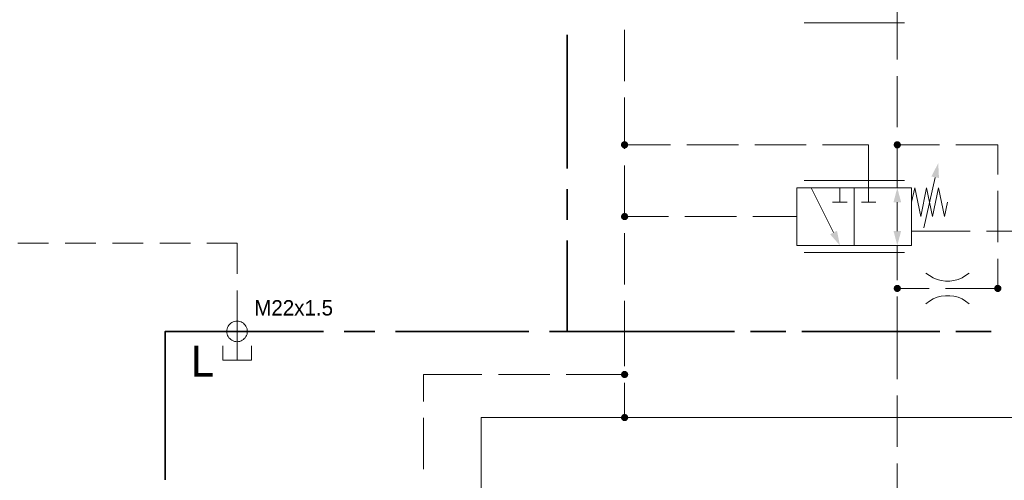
# Model space of a CAD drawing. Header units: millimetres. Extents: x 0 to 203, y 0 to 47.
# Tile 19 of 196: x 14.36 to 18.13, y 8.44 to 10.21. Entities that reach past the tile are written whole.
import ezdxf

# ---------------------------------------------------------------- set-up
doc = ezdxf.new("R2010")
doc.units = ezdxf.units.MM
for name, color, linetype in [('PDF_Geomertry', 7, 'Continuous'), ('PDF_Solid Fills', 7, 'Continuous'), ('PDF_Text', 7, 'Continuous')]:
    doc.layers.add(name, color=color, linetype=linetype)
doc.styles.add('PDF Arial', font='txt')

msp = doc.modelspace()

# ---------------------------------------------------------------- hatches: boundary and pattern name
at = {"layer": 'PDF_Solid Fills', "transparency": 33554559}
for points in [[(16.6751, 9.7271), (16.664, 9.7354), (16.6654, 9.7368)], [(16.6751, 9.7271), (16.6654, 9.7368), (16.6668, 9.7374)], [(16.6751, 9.7271), (16.6668, 9.7374), (16.6682, 9.7388)], [(16.6751, 9.7271), (16.6682, 9.7388), (16.6696, 9.7396)], [(16.6751, 9.7271), (16.6696, 9.7396), (16.6715, 9.7401)], [(16.6751, 9.7271), (16.6715, 9.7401), (16.6729, 9.7401)], [(16.6751, 9.7271), (16.6729, 9.7401), (16.6751, 9.7401)], [(16.6751, 9.7271), (16.6785, 9.7401), (16.6799, 9.7396)], [(16.6751, 9.7271), (16.6765, 9.7401), (16.6785, 9.7401)], [(16.6751, 9.7271), (16.6751, 9.7401), (16.6765, 9.7401)], [(16.6751, 9.7271), (16.6799, 9.7396), (16.6821, 9.7388)], [(16.6751, 9.7271), (16.6821, 9.7388), (16.6835, 9.7374)], [(16.6751, 9.7271), (16.6835, 9.7374), (16.6849, 9.7368)], [(16.6751, 9.7271), (16.6849, 9.7368), (16.6863, 9.7354)], [(17.7201, 9.7271), (17.709, 9.7354), (17.7104, 9.7368)], [(17.7201, 9.7271), (17.7104, 9.7368), (17.7118, 9.7374)], [(17.7201, 9.7271), (17.7118, 9.7374), (17.7132, 9.7388)], [(17.7201, 9.7271), (17.7132, 9.7388), (17.7146, 9.7396)], [(17.7201, 9.7271), (17.7146, 9.7396), (17.7168, 9.7401)], [(17.7201, 9.7271), (17.7168, 9.7401), (17.7182, 9.7401)], [(17.7201, 9.7271), (17.7182, 9.7401), (17.7201, 9.7401)], [(17.7201, 9.7271), (17.7238, 9.7401), (17.7257, 9.7396)], [(17.7201, 9.7271), (17.7224, 9.7401), (17.7238, 9.7401)], [(17.7201, 9.7271), (17.7201, 9.7401), (17.7224, 9.7401)], [(17.7201, 9.7271), (17.7257, 9.7396), (17.7271, 9.7388)], [(17.7201, 9.7271), (17.7271, 9.7388), (17.7285, 9.7374)], [(17.7201, 9.7271), (17.7285, 9.7374), (17.7299, 9.7368)], [(17.7201, 9.7271), (17.7299, 9.7368), (17.7312, 9.7354)], [(16.6751, 9.7271), (16.6613, 9.7285), (16.6618, 9.7304)], [(16.6751, 9.7271), (16.6613, 9.7271), (16.6613, 9.7285)], [(16.6751, 9.7271), (16.6613, 9.7249), (16.6613, 9.7271)], [(16.6751, 9.7271), (16.6618, 9.7229), (16.6613, 9.7249)], [(16.6751, 9.7271), (16.6618, 9.7304), (16.6626, 9.7318)], [(16.6751, 9.7271), (16.6626, 9.7215), (16.6618, 9.7229)], [(16.6751, 9.7271), (16.6626, 9.7318), (16.6632, 9.734)], [(16.6751, 9.7271), (16.6632, 9.7201), (16.6626, 9.7215)], [(16.6751, 9.7271), (16.6632, 9.734), (16.664, 9.7354)], [(16.6751, 9.7271), (16.664, 9.7188), (16.6632, 9.7201)], [(16.6751, 9.7271), (16.6654, 9.7174), (16.664, 9.7188)], [(16.6751, 9.7271), (16.6668, 9.716), (16.6654, 9.7174)], [(16.6751, 9.7271), (16.6682, 9.7146), (16.6668, 9.716)], [(16.6751, 9.7271), (16.6696, 9.7138), (16.6682, 9.7146)], [(16.6751, 9.7271), (16.6715, 9.7132), (16.6696, 9.7138)], [(16.6751, 9.7271), (16.6729, 9.7132), (16.6715, 9.7132)], [(16.6751, 9.7271), (16.6751, 9.7132), (16.6729, 9.7132)], [(16.6751, 9.7271), (16.6863, 9.7354), (16.6868, 9.734)], [(16.6751, 9.7271), (16.6868, 9.734), (16.6876, 9.7318)], [(16.6751, 9.7271), (16.6876, 9.7318), (16.6882, 9.7304)], [(16.6751, 9.7271), (16.6882, 9.7304), (16.689, 9.7285)], [(16.6751, 9.7271), (16.689, 9.7285), (16.689, 9.7271)], [(16.6751, 9.7271), (16.6765, 9.7132), (16.6751, 9.7132)], [(16.6751, 9.7271), (16.6785, 9.7132), (16.6765, 9.7132)], [(16.6751, 9.7271), (16.6799, 9.7138), (16.6785, 9.7132)], [(16.6751, 9.7271), (16.6821, 9.7146), (16.6799, 9.7138)], [(16.6751, 9.7271), (16.6835, 9.716), (16.6821, 9.7146)], [(16.6751, 9.7271), (16.6849, 9.7174), (16.6835, 9.716)], [(16.6751, 9.7271), (16.6863, 9.7188), (16.6849, 9.7174)], [(16.6751, 9.7271), (16.6868, 9.7201), (16.6863, 9.7188)], [(16.6751, 9.7271), (16.6876, 9.7215), (16.6868, 9.7201)], [(16.6751, 9.7271), (16.6882, 9.7229), (16.6876, 9.7215)], [(16.6751, 9.7271), (16.689, 9.7249), (16.6882, 9.7229)], [(16.6751, 9.7271), (16.689, 9.7271), (16.689, 9.7249)], [(17.7201, 9.7271), (17.7063, 9.7285), (17.7071, 9.7304)], [(17.7201, 9.7271), (17.7063, 9.7271), (17.7063, 9.7285)], [(17.7201, 9.7271), (17.7063, 9.7249), (17.7063, 9.7271)], [(17.7201, 9.7271), (17.7071, 9.7229), (17.7063, 9.7249)], [(17.7201, 9.7271), (17.7071, 9.7304), (17.7076, 9.7318)], [(17.7201, 9.7271), (17.7076, 9.7215), (17.7071, 9.7229)], [(17.7201, 9.7271), (17.7076, 9.7318), (17.7085, 9.734)], [(17.7201, 9.7271), (17.7085, 9.7201), (17.7076, 9.7215)], [(17.7201, 9.7271), (17.7085, 9.734), (17.709, 9.7354)], [(17.7201, 9.7271), (17.709, 9.7188), (17.7085, 9.7201)], [(17.7201, 9.7271), (17.7104, 9.7174), (17.709, 9.7188)], [(17.7201, 9.7271), (17.7118, 9.716), (17.7104, 9.7174)], [(17.7201, 9.7271), (17.7132, 9.7146), (17.7118, 9.716)], [(17.7201, 9.7271), (17.7146, 9.7138), (17.7132, 9.7146)], [(17.7201, 9.7271), (17.7168, 9.7132), (17.7146, 9.7138)], [(17.7201, 9.7271), (17.7182, 9.7132), (17.7168, 9.7132)], [(17.7201, 9.7271), (17.7201, 9.7132), (17.7182, 9.7132)], [(17.7201, 9.7271), (17.7312, 9.7354), (17.7321, 9.734)], [(17.7201, 9.7271), (17.7321, 9.734), (17.7326, 9.7318)], [(17.7201, 9.7271), (17.7326, 9.7318), (17.7335, 9.7304)], [(17.7201, 9.7271), (17.7335, 9.7304), (17.734, 9.7285)], [(17.7201, 9.7271), (17.734, 9.7285), (17.734, 9.7271)], [(17.7201, 9.7271), (17.7224, 9.7132), (17.7201, 9.7132)], [(17.7201, 9.7271), (17.7238, 9.7132), (17.7224, 9.7132)], [(17.7201, 9.7271), (17.7257, 9.7138), (17.7238, 9.7132)], [(17.7201, 9.7271), (17.7271, 9.7146), (17.7257, 9.7138)], [(17.7201, 9.7271), (17.7285, 9.716), (17.7271, 9.7146)], [(17.7201, 9.7271), (17.7299, 9.7174), (17.7285, 9.716)], [(17.7201, 9.7271), (17.7312, 9.7188), (17.7299, 9.7174)], [(17.7201, 9.7271), (17.7321, 9.7201), (17.7312, 9.7188)], [(17.7201, 9.7271), (17.7326, 9.7215), (17.7321, 9.7201)], [(17.7201, 9.7271), (17.7335, 9.7229), (17.7326, 9.7215)], [(17.7201, 9.7271), (17.734, 9.7249), (17.7335, 9.7229)], [(17.7201, 9.7271), (17.734, 9.7271), (17.734, 9.7249)], [(16.6751, 9.4521), (16.6613, 9.4535), (16.6618, 9.4554)], [(16.6751, 9.4521), (16.6613, 9.4521), (16.6613, 9.4535)], [(16.6751, 9.4521), (16.6613, 9.4499), (16.6613, 9.4521)], [(16.6751, 9.4521), (16.6618, 9.4479), (16.6613, 9.4499)], [(16.6751, 9.4521), (16.6618, 9.4554), (16.6626, 9.4568)], [(16.6751, 9.4521), (16.6626, 9.4465), (16.6618, 9.4479)], [(16.6751, 9.4521), (16.6626, 9.4568), (16.6632, 9.4582)], [(16.6751, 9.4521), (16.6632, 9.4451), (16.6626, 9.4465)], [(16.6751, 9.4521), (16.6632, 9.4582), (16.664, 9.4604)], [(16.6751, 9.4521), (16.664, 9.4429), (16.6632, 9.4451)], [(16.6751, 9.4521), (16.664, 9.4604), (16.6654, 9.4618)], [(16.6751, 9.4521), (16.6654, 9.4424), (16.664, 9.4429)], [(16.6751, 9.4521), (16.6654, 9.4618), (16.6668, 9.4624)], [(16.6751, 9.4521), (16.6668, 9.441), (16.6654, 9.4424)], [(16.6751, 9.4521), (16.6668, 9.4624), (16.6682, 9.4638)], [(16.6751, 9.4521), (16.6682, 9.4396), (16.6668, 9.441)], [(16.6751, 9.4521), (16.6682, 9.4638), (16.6696, 9.4646)], [(16.6751, 9.4521), (16.6696, 9.4388), (16.6682, 9.4396)], [(16.6751, 9.4521), (16.6696, 9.4646), (16.6715, 9.4651)], [(16.6751, 9.4521), (16.6715, 9.4382), (16.6696, 9.4388)], [(16.6751, 9.4521), (16.6715, 9.4651), (16.6729, 9.4651)], [(16.6751, 9.4521), (16.6729, 9.4382), (16.6715, 9.4382)], [(16.6751, 9.4521), (16.6729, 9.4651), (16.6751, 9.4651)], [(16.6751, 9.4521), (16.6751, 9.4382), (16.6729, 9.4382)], [(16.6751, 9.4521), (16.6785, 9.4651), (16.6799, 9.4646)], [(16.6751, 9.4521), (16.6765, 9.4651), (16.6785, 9.4651)], [(16.6751, 9.4521), (16.6751, 9.4651), (16.6765, 9.4651)], [(16.6751, 9.4521), (16.6799, 9.4646), (16.6821, 9.4638)], [(16.6751, 9.4521), (16.6821, 9.4638), (16.6835, 9.4624)], [(16.6751, 9.4521), (16.6835, 9.4624), (16.6849, 9.4618)], [(16.6751, 9.4521), (16.6849, 9.4618), (16.6863, 9.4604)], [(16.6751, 9.4521), (16.6863, 9.4604), (16.6868, 9.4582)], [(16.6751, 9.4521), (16.6868, 9.4582), (16.6876, 9.4568)], [(16.6751, 9.4521), (16.6876, 9.4568), (16.6882, 9.4554)], [(16.6751, 9.4521), (16.6882, 9.4554), (16.689, 9.4535)], [(16.6751, 9.4521), (16.689, 9.4535), (16.689, 9.4521)], [(16.6751, 9.4521), (16.6765, 9.4382), (16.6751, 9.4382)], [(16.6751, 9.4521), (16.6785, 9.4382), (16.6765, 9.4382)], [(16.6751, 9.4521), (16.6799, 9.4388), (16.6785, 9.4382)], [(16.6751, 9.4521), (16.6821, 9.4396), (16.6799, 9.4388)], [(16.6751, 9.4521), (16.6835, 9.441), (16.6821, 9.4396)], [(16.6751, 9.4521), (16.6849, 9.4424), (16.6835, 9.441)], [(16.6751, 9.4521), (16.6863, 9.4429), (16.6849, 9.4424)], [(16.6751, 9.4521), (16.6868, 9.4451), (16.6863, 9.4429)], [(16.6751, 9.4521), (16.6876, 9.4465), (16.6868, 9.4451)], [(16.6751, 9.4521), (16.6882, 9.4479), (16.6876, 9.4465)], [(16.6751, 9.4521), (16.689, 9.4499), (16.6882, 9.4479)], [(16.6751, 9.4521), (16.689, 9.4521), (16.689, 9.4499)], [(17.7201, 9.1763), (17.7063, 9.1785), (17.7071, 9.1804)], [(17.7201, 9.1763), (17.7063, 9.1763), (17.7063, 9.1785)], [(17.7201, 9.1763), (17.7063, 9.1749), (17.7063, 9.1763)], [(17.7201, 9.1763), (17.7071, 9.1729), (17.7063, 9.1749)], [(17.7201, 9.1763), (17.7071, 9.1804), (17.7076, 9.1818)], [(17.7201, 9.1763), (17.7076, 9.1715), (17.7071, 9.1729)], [(17.7201, 9.1763), (17.7076, 9.1818), (17.7085, 9.1832)], [(17.7201, 9.1763), (17.7085, 9.1701), (17.7076, 9.1715)], [(17.7201, 9.1763), (17.7085, 9.1832), (17.709, 9.1854)], [(17.7201, 9.1763), (17.709, 9.1679), (17.7085, 9.1701)], [(17.7201, 9.1763), (17.709, 9.1854), (17.7104, 9.186)], [(17.7201, 9.1763), (17.7104, 9.1665), (17.709, 9.1679)], [(17.7201, 9.1763), (17.7104, 9.186), (17.7118, 9.1874)], [(17.7201, 9.1763), (17.7118, 9.166), (17.7104, 9.1665)], [(17.7201, 9.1763), (17.7118, 9.1874), (17.7132, 9.1888)], [(17.7201, 9.1763), (17.7132, 9.1646), (17.7118, 9.166)], [(17.7201, 9.1763), (17.7132, 9.1888), (17.7146, 9.1896)], [(17.7201, 9.1763), (17.7146, 9.1637), (17.7132, 9.1646)], [(17.7201, 9.1763), (17.7146, 9.1896), (17.7168, 9.1901)], [(17.7201, 9.1763), (17.7168, 9.1632), (17.7146, 9.1637)], [(17.7201, 9.1763), (17.7168, 9.1901), (17.7182, 9.1901)], [(17.7201, 9.1763), (17.7182, 9.1632), (17.7168, 9.1632)], [(17.7201, 9.1763), (17.7182, 9.1901), (17.7201, 9.1901)], [(17.7201, 9.1763), (17.7201, 9.1632), (17.7182, 9.1632)], [(17.7201, 9.1763), (17.7238, 9.1901), (17.7257, 9.1896)], [(17.7201, 9.1763), (17.7224, 9.1901), (17.7238, 9.1901)], [(17.7201, 9.1763), (17.7201, 9.1901), (17.7224, 9.1901)], [(17.7201, 9.1763), (17.7257, 9.1896), (17.7271, 9.1888)], [(17.7201, 9.1763), (17.7271, 9.1888), (17.7285, 9.1874)], [(17.7201, 9.1763), (17.7285, 9.1874), (17.7299, 9.186)], [(17.7201, 9.1763), (17.7299, 9.186), (17.7312, 9.1854)], [(17.7201, 9.1763), (17.7312, 9.1854), (17.7321, 9.1832)], [(17.7201, 9.1763), (17.7321, 9.1832), (17.7326, 9.1818)], [(17.7201, 9.1763), (17.7326, 9.1818), (17.7335, 9.1804)], [(17.7201, 9.1763), (17.7335, 9.1804), (17.734, 9.1785)], [(17.7201, 9.1763), (17.734, 9.1785), (17.734, 9.1763)], [(17.7201, 9.1763), (17.7224, 9.1632), (17.7201, 9.1632)], [(17.7201, 9.1763), (17.7238, 9.1632), (17.7224, 9.1632)], [(17.7201, 9.1763), (17.7257, 9.1637), (17.7238, 9.1632)], [(17.7201, 9.1763), (17.7271, 9.1646), (17.7257, 9.1637)], [(17.7201, 9.1763), (17.7285, 9.166), (17.7271, 9.1646)], [(17.7201, 9.1763), (17.7299, 9.1665), (17.7285, 9.166)], [(17.7201, 9.1763), (17.7312, 9.1679), (17.7299, 9.1665)], [(17.7201, 9.1763), (17.7321, 9.1701), (17.7312, 9.1679)], [(17.7201, 9.1763), (17.7326, 9.1715), (17.7321, 9.1701)], [(17.7201, 9.1763), (17.7335, 9.1729), (17.7326, 9.1715)], [(17.7201, 9.1763), (17.734, 9.1749), (17.7335, 9.1729)], [(17.7201, 9.1763), (17.734, 9.1763), (17.734, 9.1749)], [(18.1049, 9.1763), (18.0918, 9.1804), (18.0924, 9.1818)], [(18.1049, 9.1763), (18.0918, 9.1785), (18.0918, 9.1804)], [(18.1049, 9.1763), (18.0918, 9.1763), (18.0918, 9.1785)], [(18.1049, 9.1763), (18.0918, 9.1749), (18.0918, 9.1763)], [(18.1049, 9.1763), (18.0918, 9.1729), (18.0918, 9.1749)], [(18.1049, 9.1763), (18.0924, 9.1715), (18.0918, 9.1729)], [(18.1049, 9.1763), (18.0924, 9.1818), (18.0932, 9.1832)], [(18.1049, 9.1763), (18.0932, 9.1701), (18.0924, 9.1715)], [(18.1049, 9.1763), (18.0932, 9.1832), (18.0946, 9.1854)], [(18.1049, 9.1763), (18.0946, 9.1679), (18.0932, 9.1701)], [(18.1049, 9.1763), (18.0946, 9.1854), (18.0951, 9.186)], [(18.1049, 9.1763), (18.0951, 9.1665), (18.0946, 9.1679)], [(18.1049, 9.1763), (18.0951, 9.186), (18.0965, 9.1874)], [(18.1049, 9.1763), (18.0965, 9.166), (18.0951, 9.1665)], [(18.1049, 9.1763), (18.0965, 9.1874), (18.0988, 9.1888)], [(18.1049, 9.1763), (18.0988, 9.1646), (18.0965, 9.166)], [(18.1049, 9.1763), (18.0988, 9.1888), (18.1001, 9.1896)], [(18.1049, 9.1763), (18.1001, 9.1637), (18.0988, 9.1646)], [(18.1049, 9.1763), (18.1001, 9.1896), (18.1015, 9.1901)], [(18.1049, 9.1763), (18.1015, 9.1632), (18.1001, 9.1637)], [(18.1049, 9.1763), (18.1015, 9.1901), (18.1035, 9.1901)], [(18.1049, 9.1763), (18.1035, 9.1632), (18.1015, 9.1632)], [(18.1049, 9.1763), (18.1035, 9.1901), (18.1049, 9.1901)], [(18.1049, 9.1763), (18.1049, 9.1632), (18.1035, 9.1632)], [(18.1049, 9.1763), (18.109, 9.1901), (18.1104, 9.1896)], [(18.1049, 9.1763), (18.1071, 9.1901), (18.109, 9.1901)], [(18.1049, 9.1763), (18.1049, 9.1901), (18.1071, 9.1901)], [(18.1049, 9.1763), (18.1104, 9.1896), (18.1118, 9.1888)], [(18.1049, 9.1763), (18.1118, 9.1888), (18.1132, 9.1874)], [(18.1049, 9.1763), (18.1132, 9.1874), (18.1146, 9.186)], [(18.1049, 9.1763), (18.1146, 9.186), (18.116, 9.1854)], [(18.1049, 9.1763), (18.116, 9.1854), (18.1174, 9.1832)], [(18.1049, 9.1763), (18.1174, 9.1832), (18.1182, 9.1818)], [(18.1049, 9.1763), (18.1182, 9.1818), (18.1187, 9.1804)], [(18.1049, 9.1763), (18.1187, 9.1804), (18.1187, 9.1785)], [(18.1049, 9.1763), (18.1187, 9.1785), (18.1187, 9.1763)], [(18.1049, 9.1763), (18.1071, 9.1632), (18.1049, 9.1632)], [(18.1049, 9.1763), (18.109, 9.1632), (18.1071, 9.1632)], [(18.1049, 9.1763), (18.1104, 9.1637), (18.109, 9.1632)], [(18.1049, 9.1763), (18.1118, 9.1646), (18.1104, 9.1637)], [(18.1049, 9.1763), (18.1132, 9.166), (18.1118, 9.1646)], [(18.1049, 9.1763), (18.1146, 9.1665), (18.1132, 9.166)], [(18.1049, 9.1763), (18.116, 9.1679), (18.1146, 9.1665)], [(18.1049, 9.1763), (18.1174, 9.1701), (18.116, 9.1679)], [(18.1049, 9.1763), (18.1182, 9.1715), (18.1174, 9.1701)], [(18.1049, 9.1763), (18.1187, 9.1729), (18.1182, 9.1715)], [(18.1049, 9.1763), (18.1187, 9.1749), (18.1187, 9.1729)], [(18.1049, 9.1763), (18.1187, 9.1763), (18.1187, 9.1749)], [(16.6751, 8.8465), (16.6613, 8.8485), (16.6618, 8.8499)], [(16.6751, 8.8465), (16.6613, 8.8465), (16.6613, 8.8485)], [(16.6751, 8.8465), (16.6613, 8.8451), (16.6613, 8.8465)], [(16.6751, 8.8465), (16.6618, 8.8429), (16.6613, 8.8451)], [(16.6751, 8.8465), (16.6618, 8.8499), (16.6626, 8.8521)], [(16.6751, 8.8465), (16.6626, 8.8415), (16.6618, 8.8429)], [(16.6751, 8.8465), (16.6626, 8.8521), (16.6632, 8.8535)], [(16.6751, 8.8465), (16.6632, 8.8396), (16.6626, 8.8415)], [(16.6751, 8.8465), (16.6632, 8.8535), (16.664, 8.8549)], [(16.6751, 8.8465), (16.664, 8.8382), (16.6632, 8.8396)], [(16.6751, 8.8465), (16.664, 8.8549), (16.6654, 8.8563)], [(16.6751, 8.8465), (16.6654, 8.8368), (16.664, 8.8382)], [(16.6751, 8.8465), (16.6654, 8.8563), (16.6668, 8.8576)], [(16.6751, 8.8465), (16.6668, 8.8354), (16.6654, 8.8368)], [(16.6751, 8.8465), (16.6668, 8.8576), (16.6682, 8.8582)], [(16.6751, 8.8465), (16.6682, 8.8346), (16.6668, 8.8354)], [(16.6751, 8.8465), (16.6682, 8.8582), (16.6696, 8.8596)], [(16.6751, 8.8465), (16.6696, 8.834), (16.6682, 8.8346)], [(16.6751, 8.8465), (16.6696, 8.8596), (16.6715, 8.8596)], [(16.6751, 8.8465), (16.6715, 8.8332), (16.6696, 8.834)], [(16.6751, 8.8465), (16.6715, 8.8596), (16.6729, 8.8604)], [(16.6751, 8.8465), (16.6729, 8.8332), (16.6715, 8.8332)], [(16.6751, 8.8465), (16.6729, 8.8604), (16.6751, 8.8604)], [(16.6751, 8.8465), (16.6751, 8.8326), (16.6729, 8.8332)], [(16.6751, 8.8465), (16.6765, 8.8604), (16.6785, 8.8596)], [(16.6751, 8.8465), (16.6751, 8.8604), (16.6765, 8.8604)], [(16.6751, 8.8465), (16.6799, 8.8596), (16.6821, 8.8582)], [(16.6751, 8.8465), (16.6785, 8.8596), (16.6799, 8.8596)], [(16.6751, 8.8465), (16.6821, 8.8582), (16.6835, 8.8576)], [(16.6751, 8.8465), (16.6835, 8.8576), (16.6849, 8.8563)], [(16.6751, 8.8465), (16.6849, 8.8563), (16.6863, 8.8549)], [(16.6751, 8.8465), (16.6863, 8.8549), (16.6868, 8.8535)], [(16.6751, 8.8465), (16.6868, 8.8535), (16.6876, 8.8521)], [(16.6751, 8.8465), (16.6876, 8.8521), (16.6882, 8.8499)], [(16.6751, 8.8465), (16.6882, 8.8499), (16.689, 8.8485)], [(16.6751, 8.8465), (16.689, 8.8485), (16.689, 8.8465)], [(16.6751, 8.8465), (16.6765, 8.8332), (16.6751, 8.8326)], [(16.6751, 8.8465), (16.6785, 8.8332), (16.6765, 8.8332)], [(16.6751, 8.8465), (16.6799, 8.834), (16.6785, 8.8332)], [(16.6751, 8.8465), (16.6821, 8.8346), (16.6799, 8.834)], [(16.6751, 8.8465), (16.6835, 8.8354), (16.6821, 8.8346)], [(16.6751, 8.8465), (16.6849, 8.8368), (16.6835, 8.8354)], [(16.6751, 8.8465), (16.6863, 8.8382), (16.6849, 8.8368)], [(16.6751, 8.8465), (16.6868, 8.8396), (16.6863, 8.8382)], [(16.6751, 8.8465), (16.6876, 8.8415), (16.6868, 8.8396)], [(16.6751, 8.8465), (16.6882, 8.8429), (16.6876, 8.8415)], [(16.6751, 8.8465), (16.689, 8.8451), (16.6882, 8.8429)], [(16.6751, 8.8465), (16.689, 8.8465), (16.689, 8.8451)], [(16.6751, 8.6818), (16.6613, 8.6832), (16.6618, 8.6854)], [(16.6751, 8.6818), (16.6613, 8.6818), (16.6613, 8.6832)], [(16.6751, 8.6818), (16.6613, 8.6799), (16.6613, 8.6818)], [(16.6751, 8.6818), (16.6618, 8.6776), (16.6613, 8.6799)], [(16.6751, 8.6818), (16.6618, 8.6854), (16.6626, 8.6868)], [(16.6751, 8.6818), (16.6626, 8.6763), (16.6618, 8.6776)], [(16.6751, 8.6818), (16.6626, 8.6868), (16.6632, 8.6882)], [(16.6751, 8.6818), (16.6632, 8.6749), (16.6626, 8.6763)], [(16.6751, 8.6818), (16.6632, 8.6882), (16.664, 8.6901)], [(16.6751, 8.6818), (16.664, 8.6735), (16.6632, 8.6749)], [(16.6751, 8.6818), (16.664, 8.6901), (16.6654, 8.6915)], [(16.6751, 8.6818), (16.6654, 8.6721), (16.664, 8.6735)], [(16.6751, 8.6818), (16.6654, 8.6915), (16.6668, 8.6924)], [(16.6751, 8.6818), (16.6668, 8.6707), (16.6654, 8.6721)], [(16.6751, 8.6818), (16.6668, 8.6924), (16.6682, 8.6938)], [(16.6751, 8.6818), (16.6682, 8.6693), (16.6668, 8.6707)], [(16.6751, 8.6818), (16.6682, 8.6938), (16.6696, 8.6943)], [(16.6751, 8.6818), (16.6696, 8.6688), (16.6682, 8.6693)], [(16.6751, 8.6818), (16.6696, 8.6943), (16.6715, 8.6951)], [(16.6751, 8.6818), (16.6715, 8.6679), (16.6696, 8.6688)], [(16.6751, 8.6818), (16.6715, 8.6951), (16.6729, 8.6951)], [(16.6751, 8.6818), (16.6729, 8.6679), (16.6715, 8.6679)], [(16.6751, 8.6818), (16.6729, 8.6951), (16.6751, 8.6951)], [(16.6751, 8.6818), (16.6751, 8.6679), (16.6729, 8.6679)], [(16.6751, 8.6818), (16.6785, 8.6951), (16.6799, 8.6943)], [(16.6751, 8.6818), (16.6765, 8.6951), (16.6785, 8.6951)], [(16.6751, 8.6818), (16.6751, 8.6951), (16.6765, 8.6951)], [(16.6751, 8.6818), (16.6799, 8.6943), (16.6821, 8.6938)], [(16.6751, 8.6818), (16.6821, 8.6938), (16.6835, 8.6924)], [(16.6751, 8.6818), (16.6835, 8.6924), (16.6849, 8.6915)], [(16.6751, 8.6818), (16.6849, 8.6915), (16.6863, 8.6901)], [(16.6751, 8.6818), (16.6863, 8.6901), (16.6868, 8.6882)], [(16.6751, 8.6818), (16.6868, 8.6882), (16.6876, 8.6868)], [(16.6751, 8.6818), (16.6876, 8.6868), (16.6882, 8.6854)], [(16.6751, 8.6818), (16.6882, 8.6854), (16.689, 8.6832)], [(16.6751, 8.6818), (16.689, 8.6832), (16.689, 8.6818)], [(16.6751, 8.6818), (16.6765, 8.6679), (16.6751, 8.6679)], [(16.6751, 8.6818), (16.6785, 8.6679), (16.6765, 8.6679)], [(16.6751, 8.6818), (16.6799, 8.6688), (16.6785, 8.6679)], [(16.6751, 8.6818), (16.6821, 8.6693), (16.6799, 8.6688)], [(16.6751, 8.6818), (16.6835, 8.6707), (16.6821, 8.6693)], [(16.6751, 8.6818), (16.6849, 8.6721), (16.6835, 8.6707)], [(16.6751, 8.6818), (16.6863, 8.6735), (16.6849, 8.6721)], [(16.6751, 8.6818), (16.6868, 8.6749), (16.6863, 8.6735)], [(16.6751, 8.6818), (16.6876, 8.6763), (16.6868, 8.6749)], [(16.6751, 8.6818), (16.6882, 8.6776), (16.6876, 8.6763)], [(16.6751, 8.6818), (16.689, 8.6799), (16.6882, 8.6776)], [(16.6751, 8.6818), (16.689, 8.6818), (16.689, 8.6799)]]:
    msp.add_hatch(color=256, dxfattribs=at).paths.add_polyline_path(points)

# ---------------------------------------------------------------- linework, layer by layer
at = {"layer": 'PDF_Geomertry', "lineweight": 15}
for points in [[(17.1229, 12.0096), (17.1229, 11.2632), (18.9307, 11.2632), (18.9307, 9.0118), (18.9307, 8.6818), (18.7654, 8.6818), (16.8404, 8.6818), (16.1799, 8.6818), (16.1251, 8.6818), (16.1251, 8.1313), (16.1251, 8.0215)], [(17.7201, 10.0535), (17.7201, 10.2221), (17.7201, 10.3868)], [(17.7479, 10.1943), (17.3626, 10.1943)], [(16.6751, 9.9707), (16.6751, 10.1674)], [(17.7201, 9.7938), (17.7201, 9.9901)], [(16.6751, 9.711), (16.6751, 9.9076)], [(16.8515, 9.7271), (16.6751, 9.7271)], [(17.1113, 9.7271), (16.914, 9.7271)], [(17.371, 9.7271), (17.1743, 9.7271)], [(17.434, 9.7271), (17.6104, 9.7271), (17.6104, 9.5618), (17.6104, 9.5068)], [(17.7201, 9.5618), (17.7201, 9.7304)], [(17.8813, 9.7271), (17.7201, 9.7271)], [(18.1049, 9.6132), (18.1049, 9.7271), (17.9446, 9.7271)], [(16.6751, 9.4513), (16.6751, 9.6479)], [(17.3626, 9.5896), (17.7479, 9.5896)], [(17.8224, 9.4082), (17.8654, 9.6021)], [(17.3904, 9.5618), (17.4757, 9.391)], [(17.5001, 9.5618), (17.5001, 9.5068)], [(17.7751, 9.5068), (17.7868, 9.5618), (17.8099, 9.4521), (17.8326, 9.5618), (17.8557, 9.4521), (17.8785, 9.5618), (17.9015, 9.4521), (17.9126, 9.5068)], [(18.1049, 9.5499), (18.1049, 9.3535)], [(17.5279, 9.5068), (17.4724, 9.5068)], [(17.6376, 9.5068), (17.5826, 9.5068)], [(17.7201, 9.3965), (17.7201, 9.4521), (17.7201, 9.5068)], [(16.8438, 9.4521), (16.6751, 9.4521)], [(17.1035, 9.4521), (16.9062, 9.4521)], [(17.3349, 9.4521), (17.1668, 9.4521)], [(17.7751, 9.3965), (17.9988, 9.3965)], [(18.0618, 9.3965), (18.2585, 9.3965)], [(16.6751, 9.191), (16.6751, 9.3882)], [(14.4674, 9.3493), (14.3493, 9.3493)], [(14.6488, 9.3493), (14.5307, 9.3493)], [(14.8299, 9.3493), (14.7118, 9.3493)], [(15.0113, 9.3493), (14.8932, 9.3493)], [(15.1896, 9.2318), (15.1896, 9.3493), (15.0737, 9.3493)], [(17.7201, 9.3415), (17.7201, 9.2082)], [(17.7479, 9.3146), (17.3626, 9.3146)], [(18.1049, 9.2901), (18.1049, 9.1763)], [(17.8299, 9.2354), (17.8432, 9.2257), (17.8571, 9.2174), (17.8724, 9.211), (17.8882, 9.2068), (17.9043, 9.204), (17.921, 9.204), (17.9368, 9.2068), (17.9529, 9.211), (17.9682, 9.2174), (17.9821, 9.2257), (17.9951, 9.2354)], [(15.1896, 9.0507), (15.1896, 9.1688)], [(17.7201, 8.829), (17.7201, 9.0118), (17.7201, 9.1451)], [(17.9951, 9.1179), (17.9821, 9.1276), (17.9682, 9.136), (17.9529, 9.1424), (17.9368, 9.1465), (17.921, 9.1485), (17.9043, 9.1485), (17.8882, 9.1465), (17.8724, 9.1424), (17.8571, 9.136), (17.8432, 9.1276), (17.8299, 9.1179)], [(16.6751, 9.1285), (16.6751, 9.0118), (16.6751, 8.8785)], [(15.1896, 9.0665), (15.1896, 8.9013)], [(15.1349, 8.9568), (15.1349, 8.9013), (15.2446, 8.9013), (15.2446, 8.9568)], [(16.1285, 8.8465), (15.9049, 8.8465), (15.9049, 8.7438)], [(16.3882, 8.8465), (16.1918, 8.8465)], [(16.6751, 8.8465), (16.4515, 8.8465)], [(16.6751, 8.8151), (16.6751, 8.6818)], [(17.7201, 8.5693), (17.7201, 8.766)], [(15.9049, 8.6804), (15.9049, 8.484)], [(17.7201, 8.3243), (17.7201, 8.5063)]]:
    msp.add_lwpolyline(points, dxfattribs=at)
at = {"layer": 'PDF_Geomertry', "lineweight": 35}
for points in [[(16.4549, 10.1479), (16.4549, 9.636)], [(16.4549, 9.5568), (16.4549, 9.4388)], [(16.4549, 9.3604), (16.4549, 9.0118), (17.0785, 9.0118)], [(14.9146, 8.4429), (14.9146, 9.0118), (15.521, 9.0118)], [(15.6001, 9.0118), (15.7182, 9.0118)], [(15.7965, 9.0118), (16.3085, 9.0118)], [(16.3876, 9.0118), (16.5057, 9.0118)], [(16.584, 9.0118), (17.096, 9.0118)], [(17.1576, 9.0118), (17.2757, 9.0118)], [(17.1743, 9.0118), (17.2924, 9.0118)], [(17.3543, 9.0118), (17.866, 9.0118)], [(17.3715, 9.0118), (17.8835, 9.0118)], [(17.9446, 9.0118), (18.0626, 9.0118)], [(17.9618, 9.0118), (18.0799, 9.0118)]]:
    msp.add_lwpolyline(points, dxfattribs=at)
at = {"layer": 'PDF_Geomertry', "lineweight": 0}
for points in [[(16.6682, 9.7271), (16.6682, 9.7257), (16.6682, 9.7249), (16.6687, 9.7243), (16.6687, 9.7235), (16.6696, 9.7229), (16.6701, 9.7221), (16.671, 9.7215), (16.6715, 9.7207), (16.6724, 9.7201), (16.6729, 9.7201), (16.6743, 9.7201), (16.6751, 9.7201), (16.6757, 9.7201), (16.6765, 9.7201), (16.6779, 9.7201), (16.6785, 9.7207), (16.6793, 9.7215), (16.6799, 9.7221), (16.6807, 9.7229), (16.6807, 9.7235), (16.6812, 9.7243), (16.6812, 9.7249), (16.6821, 9.7257), (16.6821, 9.7271), (16.6821, 9.7276), (16.6812, 9.7285), (16.6812, 9.729), (16.6807, 9.7304), (16.6807, 9.7313), (16.6799, 9.7318), (16.6793, 9.7318), (16.6785, 9.7326), (16.6779, 9.7332), (16.6765, 9.7332), (16.6757, 9.7332), (16.6751, 9.734), (16.6743, 9.7332), (16.6729, 9.7332), (16.6724, 9.7332), (16.6715, 9.7326), (16.671, 9.7318), (16.6701, 9.7318), (16.6696, 9.7313), (16.6687, 9.7304), (16.6687, 9.729), (16.6682, 9.7285), (16.6682, 9.7276), (16.6682, 9.7271)], [(17.7132, 9.7271), (17.7132, 9.7257), (17.7132, 9.7249), (17.714, 9.7243), (17.714, 9.7235), (17.7146, 9.7229), (17.7154, 9.7221), (17.716, 9.7215), (17.7168, 9.7207), (17.7174, 9.7201), (17.7182, 9.7201), (17.7196, 9.7201), (17.7201, 9.7201), (17.721, 9.7201), (17.7224, 9.7201), (17.7229, 9.7201), (17.7238, 9.7207), (17.7243, 9.7215), (17.7251, 9.7221), (17.7257, 9.7229), (17.7265, 9.7235), (17.7265, 9.7243), (17.7271, 9.7249), (17.7271, 9.7257), (17.7271, 9.7271), (17.7271, 9.7276), (17.7271, 9.7285), (17.7265, 9.729), (17.7265, 9.7304), (17.7257, 9.7313), (17.7251, 9.7318), (17.7243, 9.7318), (17.7238, 9.7326), (17.7229, 9.7332), (17.7224, 9.7332), (17.721, 9.7332), (17.7201, 9.734), (17.7196, 9.7332), (17.7182, 9.7332), (17.7174, 9.7332), (17.7168, 9.7326), (17.716, 9.7318), (17.7154, 9.7318), (17.7146, 9.7313), (17.714, 9.7304), (17.714, 9.729), (17.7132, 9.7285), (17.7132, 9.7276), (17.7132, 9.7271)], [(16.6682, 9.4521), (16.6682, 9.4507), (16.6682, 9.4499), (16.6687, 9.4493), (16.6687, 9.4485), (16.6696, 9.4479), (16.6701, 9.4471), (16.671, 9.4465), (16.6715, 9.4457), (16.6724, 9.4451), (16.6729, 9.4451), (16.6743, 9.4451), (16.6751, 9.4451), (16.6757, 9.4451), (16.6765, 9.4451), (16.6779, 9.4451), (16.6785, 9.4457), (16.6793, 9.4465), (16.6799, 9.4471), (16.6807, 9.4479), (16.6807, 9.4485), (16.6812, 9.4493), (16.6812, 9.4499), (16.6821, 9.4507), (16.6821, 9.4521), (16.6821, 9.4526), (16.6812, 9.4535), (16.6812, 9.454), (16.6807, 9.4549), (16.6807, 9.4562), (16.6799, 9.4568), (16.6793, 9.4568), (16.6785, 9.4576), (16.6779, 9.4582), (16.6765, 9.4582), (16.6757, 9.4582), (16.6751, 9.4582), (16.6743, 9.4582), (16.6729, 9.4582), (16.6724, 9.4582), (16.6715, 9.4576), (16.671, 9.4568), (16.6701, 9.4568), (16.6696, 9.4562), (16.6687, 9.4549), (16.6687, 9.454), (16.6682, 9.4535), (16.6682, 9.4526), (16.6682, 9.4521)], [(17.7132, 9.1763), (17.7132, 9.1757), (17.7132, 9.1749), (17.714, 9.1743), (17.714, 9.1735), (17.7146, 9.1721), (17.7154, 9.1715), (17.716, 9.1715), (17.7168, 9.1707), (17.7174, 9.1701), (17.7182, 9.1701), (17.7196, 9.1701), (17.7201, 9.1701), (17.721, 9.1701), (17.7224, 9.1701), (17.7229, 9.1701), (17.7238, 9.1707), (17.7243, 9.1715), (17.7251, 9.1715), (17.7257, 9.1721), (17.7265, 9.1735), (17.7265, 9.1743), (17.7271, 9.1749), (17.7271, 9.1757), (17.7271, 9.1763), (17.7271, 9.1776), (17.7271, 9.1785), (17.7265, 9.179), (17.7265, 9.1799), (17.7257, 9.1813), (17.7251, 9.1813), (17.7243, 9.1818), (17.7238, 9.1826), (17.7229, 9.1832), (17.7224, 9.1832), (17.721, 9.1832), (17.7201, 9.1832), (17.7196, 9.1832), (17.7182, 9.1832), (17.7174, 9.1832), (17.7168, 9.1826), (17.716, 9.1818), (17.7154, 9.1813), (17.7146, 9.1813), (17.714, 9.1799), (17.714, 9.179), (17.7132, 9.1785), (17.7132, 9.1776), (17.7132, 9.1763)], [(18.0988, 9.1763), (18.0988, 9.1757), (18.0988, 9.1749), (18.0988, 9.1743), (18.0993, 9.1735), (18.1001, 9.1721), (18.1001, 9.1715), (18.1007, 9.1715), (18.1015, 9.1707), (18.1029, 9.1701), (18.1035, 9.1701), (18.1043, 9.1701), (18.1049, 9.1701), (18.1062, 9.1701), (18.1071, 9.1701), (18.1076, 9.1701), (18.1085, 9.1707), (18.109, 9.1715), (18.1099, 9.1715), (18.1104, 9.1721), (18.1113, 9.1735), (18.1118, 9.1743), (18.1118, 9.1749), (18.1118, 9.1757), (18.1118, 9.1763), (18.1118, 9.1776), (18.1118, 9.1785), (18.1118, 9.179), (18.1113, 9.1799), (18.1104, 9.1813), (18.1099, 9.1813), (18.109, 9.1818), (18.1085, 9.1826), (18.1076, 9.1832), (18.1071, 9.1832), (18.1062, 9.1832), (18.1049, 9.1832), (18.1043, 9.1832), (18.1035, 9.1832), (18.1029, 9.1832), (18.1015, 9.1826), (18.1007, 9.1818), (18.1001, 9.1813), (18.0993, 9.1799), (18.0988, 9.179), (18.0988, 9.1785), (18.0988, 9.1776), (18.0988, 9.1763)], [(16.6682, 8.8465), (16.6682, 8.8457), (16.6682, 8.8451), (16.6687, 8.8438), (16.6687, 8.8429), (16.6696, 8.8424), (16.6701, 8.8415), (16.671, 8.841), (16.6715, 8.841), (16.6724, 8.8401), (16.6729, 8.8401), (16.6743, 8.8396), (16.6751, 8.8396), (16.6757, 8.8396), (16.6765, 8.8401), (16.6779, 8.8401), (16.6785, 8.841), (16.6793, 8.841), (16.6799, 8.8415), (16.6807, 8.8424), (16.6807, 8.8429), (16.6812, 8.8438), (16.6812, 8.8451), (16.6821, 8.8457), (16.6821, 8.8465), (16.6821, 8.8471), (16.6812, 8.8485), (16.6812, 8.8493), (16.6807, 8.8499), (16.6807, 8.8507), (16.6799, 8.8512), (16.6793, 8.8521), (16.6785, 8.8526), (16.6779, 8.8526), (16.6765, 8.8535), (16.6757, 8.8535), (16.6751, 8.8535), (16.6743, 8.8535), (16.6729, 8.8535), (16.6724, 8.8526), (16.6715, 8.8526), (16.671, 8.8521), (16.6701, 8.8512), (16.6696, 8.8507), (16.6687, 8.8499), (16.6687, 8.8493), (16.6682, 8.8485), (16.6682, 8.8471), (16.6682, 8.8465)], [(16.6682, 8.6818), (16.6682, 8.6804), (16.6682, 8.6799), (16.6687, 8.679), (16.6687, 8.6785), (16.6696, 8.6776), (16.6701, 8.6771), (16.671, 8.6763), (16.6715, 8.6757), (16.6724, 8.6749), (16.6729, 8.6749), (16.6743, 8.6749), (16.6751, 8.6749), (16.6757, 8.6749), (16.6765, 8.6749), (16.6779, 8.6749), (16.6785, 8.6757), (16.6793, 8.6763), (16.6799, 8.6771), (16.6807, 8.6776), (16.6807, 8.6785), (16.6812, 8.679), (16.6812, 8.6799), (16.6821, 8.6804), (16.6821, 8.6818), (16.6821, 8.6826), (16.6812, 8.6832), (16.6812, 8.684), (16.6807, 8.6854), (16.6807, 8.686), (16.6799, 8.6868), (16.6793, 8.6868), (16.6785, 8.6874), (16.6779, 8.6882), (16.6765, 8.6882), (16.6757, 8.6882), (16.6751, 8.6882), (16.6743, 8.6882), (16.6729, 8.6882), (16.6724, 8.6882), (16.6715, 8.6874), (16.671, 8.6868), (16.6701, 8.6868), (16.6696, 8.686), (16.6687, 8.6854), (16.6687, 8.684), (16.6682, 8.6832), (16.6682, 8.6826), (16.6682, 8.6818)]]:
    msp.add_lwpolyline(points, close=True, dxfattribs=at)
at = {"layer": 'PDF_Geomertry', "lineweight": 15}
for points in [[(17.3349, 9.3415), (17.5549, 9.3415), (17.5549, 9.5618), (17.3349, 9.5618), (17.3349, 9.3415)], [(17.5549, 9.5618), (17.7751, 9.5618), (17.7751, 9.3415), (17.5549, 9.3415), (17.5549, 9.5618)], [(17.7201, 9.1763), (17.8418, 9.1763)], [(17.9043, 9.1763), (18.1015, 9.1763)], [(15.2293, 9.0118), (15.2285, 9.0165), (15.2279, 9.0215), (15.2257, 9.0263), (15.2238, 9.0313), (15.221, 9.0354), (15.2174, 9.0396), (15.214, 9.0429), (15.209, 9.0457), (15.2049, 9.0479), (15.2001, 9.0493), (15.1951, 9.0507), (15.1896, 9.0507), (15.1849, 9.0507), (15.1799, 9.0493), (15.1751, 9.0479), (15.1701, 9.0457), (15.166, 9.0429), (15.1618, 9.0396), (15.1585, 9.0354), (15.1557, 9.0313), (15.1535, 9.0263), (15.1521, 9.0215), (15.1507, 9.0165), (15.1507, 9.0118), (15.1507, 9.0063), (15.1521, 9.0012), (15.1535, 8.9965), (15.1557, 8.9924), (15.1585, 8.9874), (15.1618, 8.984), (15.166, 8.9804), (15.1701, 8.9776), (15.1751, 8.9757), (15.1799, 8.9735), (15.1849, 8.9729), (15.1896, 8.9721), (15.1951, 8.9729), (15.2001, 8.9735), (15.2049, 8.9757), (15.209, 8.9776), (15.214, 8.9804), (15.2174, 8.984), (15.221, 8.9874), (15.2238, 8.9924), (15.2257, 8.9965), (15.2279, 9.0012), (15.2285, 9.0063), (15.2293, 9.0118)]]:
    msp.add_lwpolyline(points, close=True, dxfattribs=at)
at = {"layer": 'PDF_Solid Fills', "transparency": 33554559}
for points in [[(17.8507, 9.6054), (17.8799, 9.5993), (17.8507, 9.6054), (17.8771, 9.6563)], [(17.7057, 9.5068), (17.7349, 9.5068), (17.7057, 9.5068), (17.7201, 9.5618)], [(17.489, 9.3971), (17.4626, 9.384), (17.489, 9.3971), (17.5001, 9.3415)], [(17.7349, 9.3965), (17.7057, 9.3965), (17.7349, 9.3965), (17.7201, 9.3415)]]:
    msp.add_solid(points, dxfattribs=at)

# ---------------------------------------------------------------- texts
at = {"layer": 'PDF_Text', "attachment_point": 7, "style": 'PDF Arial'}
for s, insert, char_height in [('M22x1.5', (15.2557, 9.0719), 0.05886), ('L', (15.0132, 8.8388), 0.1181)]:
    msp.add_mtext(s, dxfattribs=dict(at, insert=insert, char_height=char_height))

doc.saveas('drawing.dxf')
